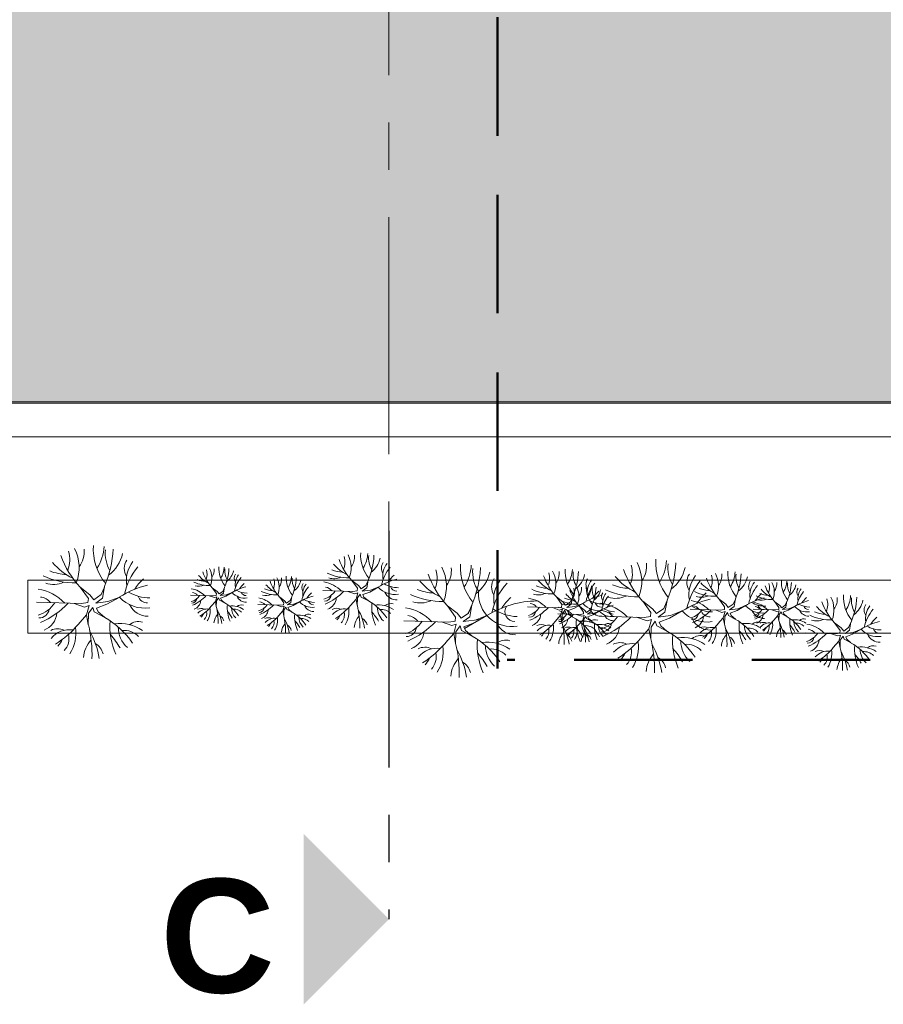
# Model space of a CAD drawing. Extents: x -25320 to 294860, y -9059 to 10983.
# Tile 53 of 58: x 29299 to 30211, y -9041 to -8001. Entities that reach past the tile are written whole.
import ezdxf

# ---------------------------------------------------------------- set-up
doc = ezdxf.new("R2010")
doc.units = 0
doc.header["$MEASUREMENT"] = 0
doc.linetypes.add('AXESx2', pattern=[4, 2.5, -0.5, 0.5, -0.5])
doc.linetypes.add('CACHE2', pattern=[0.1875, 0.125, -0.0625])
doc.layers.add('COUPE', color=7, linetype='Continuous', lineweight=0)
doc.styles.add('STYLE_GENERE_6', font='arialbd.ttf')

msp = doc.modelspace()

# ---------------------------------------------------------------- hatches: boundary and pattern name
at = {"layer": 'COUPE'}
h = msp.add_hatch(color=9, dxfattribs=at)
h.dxf.hatch_style = 1
h.paths.add_polyline_path([(30331.1, -7173.6), (28679, -7173.6), (28679, -7971.4), (29290.8, -7971.4), (29290.8, -8404.8), (30347.2, -8404.8), (30347.2, -8001.3), (30347.2, -7195.1)])
h.paths.add_polyline_path([(30470.2, -7173.6), (30420.6, -7173.6), (30352.2, -7198.3), (30352.2, -7329.1), (30470.2, -7329.1)])
h.paths.add_polyline_path([(30390.3, -7173.6), (30337.5, -7173.6), (30348.6, -7188.4)])
h.paths.add_polyline_path([(30470.2, -7334.1), (30352.2, -7334.1), (30352.2, -7462.1), (30470.2, -7462.1)])
h.paths.add_polyline_path([(30470.2, -7467.1), (30352.2, -7467.1), (30352.2, -7595.1), (30470.2, -7595.1)])
h.paths.add_polyline_path([(30470.2, -7600.1), (30352.2, -7600.1), (30352.2, -7728.1), (30470.2, -7728.1)])
h.paths.add_polyline_path([(30470.2, -7733.1), (30352.2, -7733.1), (30352.2, -7861.1), (30470.2, -7861.1)])
h.paths.add_polyline_path([(30470.2, -7866.1), (30352.2, -7866.1), (30352.2, -7994.1), (30470.2, -7994.1)])
h.paths.add_polyline_path([(30470.2, -8006.8), (30352.2, -8006.8), (30352.2, -8134.3), (30470.2, -8134.3)])
h.paths.add_polyline_path([(30470.2, -8139.8), (30352.2, -8139.8), (30352.2, -8267.3), (30470.2, -8267.3)])
h.paths.add_polyline_path([(30470.2, -8272.8), (30352.2, -8272.8), (30352.2, -8400.3), (30470.2, -8400.3)])

# ---------------------------------------------------------------- linework, layer by layer
at = {"layer": 'COUPE', "color": 0, "linetype": 'CACHE2', "lineweight": 50, "ltscale": 1000}
msp.add_line((29803.7, -8686.3), (29803.7, -5445.1), dxfattribs=at)
at = {"layer": 'COUPE', "linetype": 'AXESx2', "ltscale": 100}
msp.add_line((29689, -5809.9), (29689, -8540.9), dxfattribs=at)
at = {"layer": 'COUPE', "color": 253, "linetype": 'Continuous', "lineweight": 20}
for p, q in [((29290.8, -8404.8), (30475.2, -8404.8)), ((29290.8, -8406.3), (30347.2, -8406.3)), ((29254.9, -8441.7), (30474.3, -8441.7)), ((29307.8, -8593.2), (29307.8, -8649.1)), ((30449.3, -8593.2), (29307.8, -8593.2)), ((29307.8, -8593.2), (30475.1, -8593.2)), ((29656.7, -8598.8), (29649.9, -8593.5)), ((29655.7, -8601.6), (29649.9, -8593.5)), ((29664.6, -8598.7), (29666.9, -8593.4)), ((29665.5, -8601.3), (29667, -8593)), ((29373.3, -8608.5), (29363.1, -8600.5)), ((29371.8, -8612.6), (29363.1, -8600.5)), ((29385.2, -8608.2), (29388.7, -8600.4)), ((29386.6, -8612.2), (29388.8, -8599.7)), ((29507.7, -8605), (29502.5, -8601.1)), ((29506.9, -8607.1), (29502.5, -8601.1)), ((29506.6, -8609.2), (29506.9, -8607.1)), ((29507.7, -8605), (29509.7, -8607.6)), ((29509.7, -8607.6), (29513.6, -8604.9)), ((29514.3, -8606.9), (29510.8, -8609.4)), ((29513.6, -8604.9), (29515.3, -8601)), ((29514.3, -8606.9), (29515.4, -8600.6)), ((29523.4, -8606.2), (29516.7, -8610.1)), ((29517.2, -8608.6), (29523.4, -8606.2)), ((29619.2, -8604), (29650.8, -8605.1)), ((29645.6, -8604.9), (29652.9, -8607.5)), ((29650.8, -8605.1), (29655.3, -8604.4)), ((29652.9, -8607.5), (29656.1, -8606.5)), ((29654.3, -8613.1), (29656.1, -8606.5)), ((29655.3, -8604.4), (29655.7, -8601.6)), ((29658.7, -8607.7), (29655.8, -8611.8)), ((29656.7, -8598.8), (29659.5, -8602.3)), ((29659.8, -8610.9), (29658.7, -8607.7)), ((29659.5, -8602.3), (29664.6, -8598.7)), ((29665.5, -8601.3), (29660.9, -8604.7)), ((29660.9, -8604.7), (29669.4, -8603.6)), ((29668.8, -8605.6), (29661.5, -8608.3)), ((29677.7, -8600.4), (29668.8, -8605.6)), ((29669.4, -8603.6), (29677.7, -8600.4)), ((29317.1, -8616.3), (29364.5, -8617.8)), ((29356.7, -8617.6), (29367.6, -8621.5)), ((29364.5, -8617.8), (29371.3, -8616.8)), ((29371.3, -8616.8), (29371.8, -8612.6)), ((29373.3, -8608.5), (29377.5, -8613.7)), ((29377.5, -8613.7), (29385.2, -8608.2)), ((29386.6, -8612.2), (29379.6, -8617.3)), ((29379.6, -8617.3), (29392.4, -8615.7)), ((29404.8, -8610.9), (29391.4, -8618.6)), ((29392.4, -8615.7), (29404.8, -8610.9)), ((29479.6, -8608.9), (29503.2, -8609.7)), ((29499.3, -8609.6), (29504.8, -8611.5)), ((29501.4, -8620.7), (29505.8, -8615.7)), ((29503.2, -8609.7), (29506.6, -8609.2)), ((29504.8, -8611.5), (29507.2, -8610.8)), ((29505.8, -8615.7), (29507.2, -8610.8)), ((29505.8, -8615.7), (29506.8, -8620.9)), ((29507, -8614.8), (29506.8, -8620.9)), ((29509.2, -8611.7), (29507, -8614.8)), ((29510, -8614.1), (29509.2, -8611.7)), ((29510, -8614.1), (29515.6, -8617.1)), ((29510.8, -8609.4), (29517.2, -8608.6)), ((29516.7, -8610.1), (29511.3, -8612.1)), ((29511.3, -8612.1), (29512.1, -8614.1)), ((29515.3, -8616.9), (29512.1, -8614.1)), ((29578.8, -8614.8), (29573.7, -8610.9)), ((29578, -8616.9), (29573.7, -8610.9)), ((29577.8, -8619), (29578, -8616.9)), ((29578.8, -8614.8), (29580.9, -8617.4)), ((29580.9, -8617.4), (29584.8, -8614.7)), ((29585.4, -8616.7), (29581.9, -8619.2)), ((29584.8, -8614.7), (29586.5, -8610.8)), ((29585.4, -8616.7), (29586.5, -8610.4)), ((29594.5, -8616), (29587.8, -8619.9)), ((29588.3, -8618.4), (29594.5, -8616)), ((29648.4, -8619.7), (29654.3, -8613.1)), ((29654.3, -8613.1), (29655.6, -8620)), ((29655.8, -8611.8), (29655.6, -8620)), ((29659.8, -8610.9), (29667.3, -8614.9)), ((29661.5, -8608.3), (29662.6, -8610.9)), ((29666.9, -8614.7), (29662.6, -8610.9)), ((29872.6, -8616), (29865.8, -8610.7)), ((29871.6, -8618.7), (29865.8, -8610.7)), ((29872.6, -8616), (29875.4, -8619.4)), ((29875.4, -8619.4), (29880.5, -8615.8)), ((29880.5, -8615.8), (29882.9, -8610.6)), ((29881.4, -8618.5), (29882.9, -8610.1)), ((29893.6, -8617.6), (29884.7, -8622.7)), ((29885.3, -8620.8), (29893.6, -8617.6)), ((29967.1, -8623.2), (29956.8, -8615.2)), ((29965.5, -8627.3), (29956.8, -8615.2)), ((29979, -8622.9), (29982.4, -8615.1)), ((29980.3, -8626.9), (29982.6, -8614.4)), ((30044.4, -8618.4), (30037.5, -8613.1)), ((30043.3, -8621.2), (30037.5, -8613.1)), ((30047.1, -8621.9), (30052.3, -8618.3)), ((30052.3, -8618.3), (30054.6, -8613)), ((30053.2, -8620.9), (30054.7, -8612.6)), ((30101.4, -8619.7), (30096.3, -8615.8)), ((30100.6, -8621.8), (30096.3, -8615.8)), ((30107.3, -8619.6), (30109.1, -8615.7)), ((30108, -8621.6), (30109.1, -8615.3)), ((29367.6, -8621.5), (29372.5, -8620)), ((29369.7, -8629.8), (29372.5, -8620)), ((29372, -8628), (29371.7, -8640.2)), ((29376.4, -8621.8), (29372, -8628)), ((29378, -8626.6), (29376.4, -8621.8)), ((29378, -8626.6), (29389.2, -8632.5)), ((29391.4, -8618.6), (29380.5, -8622.6)), ((29380.5, -8622.6), (29382.2, -8626.6)), ((29388.6, -8632.2), (29382.2, -8626.6)), ((29550.7, -8618.7), (29574.4, -8619.5)), ((29570.5, -8619.4), (29575.9, -8621.3)), ((29572.6, -8630.5), (29577, -8625.5)), ((29574.4, -8619.5), (29577.8, -8619)), ((29575.9, -8621.3), (29578.4, -8620.6)), ((29577, -8625.5), (29578.4, -8620.6)), ((29577, -8625.5), (29578, -8630.7)), ((29578.2, -8624.6), (29578, -8630.7)), ((29580.3, -8621.5), (29578.2, -8624.6)), ((29581.1, -8623.9), (29580.3, -8621.5)), ((29581.1, -8623.9), (29586.8, -8626.9)), ((29581.9, -8619.2), (29588.3, -8618.4)), ((29587.8, -8619.9), (29582.4, -8621.9)), ((29582.4, -8621.9), (29583.2, -8623.9)), ((29586.5, -8626.7), (29583.2, -8623.9)), ((29761, -8628.1), (29750.7, -8620.1)), ((29759.4, -8632.2), (29750.7, -8620.1)), ((29761, -8628.1), (29765.2, -8633.3)), ((29765.2, -8633.3), (29772.9, -8627.8)), ((29772.9, -8627.8), (29776.3, -8620)), ((29774.2, -8631.8), (29776.5, -8619.3)), ((29835.2, -8621.2), (29866.7, -8622.2)), ((29861.5, -8622), (29868.8, -8624.7)), ((29866.7, -8622.2), (29871.2, -8621.5)), ((29867.2, -8628.5), (29890.9, -8629.3)), ((29868.8, -8624.7), (29872, -8623.6)), ((29870.2, -8630.2), (29872, -8623.6)), ((29871.2, -8621.5), (29871.6, -8618.7)), ((29874.6, -8624.9), (29871.7, -8629)), ((29875.7, -8628.1), (29874.6, -8624.9)), ((29875.7, -8628.1), (29883.2, -8632)), ((29881.4, -8618.5), (29876.8, -8621.9)), ((29876.8, -8621.9), (29885.3, -8620.8)), ((29884.7, -8622.7), (29877.4, -8625.4)), ((29877.4, -8625.4), (29878.5, -8628)), ((29882.8, -8631.8), (29878.5, -8628)), ((29895.3, -8624.6), (29890.2, -8620.7)), ((29894.5, -8626.7), (29890.2, -8620.7)), ((29890.9, -8629.3), (29894.3, -8628.8)), ((29894.3, -8628.8), (29894.5, -8626.7)), ((29895.3, -8624.6), (29897.4, -8627.2)), ((29897.4, -8627.2), (29901.3, -8624.5)), ((29901.9, -8626.5), (29898.4, -8629)), ((29898.4, -8629), (29904.8, -8628.2)), ((29901.3, -8624.5), (29903, -8620.6)), ((29901.9, -8626.5), (29903, -8620.2)), ((29911, -8625.8), (29904.3, -8629.7)), ((29904.8, -8628.2), (29911, -8625.8)), ((29965, -8631.5), (29965.5, -8627.3)), ((29967.1, -8623.2), (29971.3, -8628.4)), ((29971.3, -8628.4), (29979, -8622.9)), ((29980.3, -8626.9), (29973.3, -8632)), ((29998.5, -8625.6), (29985.2, -8633.3)), ((29986.1, -8630.4), (29998.5, -8625.6)), ((30006.9, -8623.6), (30038.5, -8624.7)), ((30033.3, -8624.5), (30040.5, -8627.1)), ((30038.5, -8624.7), (30043, -8624)), ((30040.5, -8627.1), (30043.8, -8626.1)), ((30041.9, -8632.7), (30043.8, -8626.1)), ((30043, -8624), (30043.3, -8621.2)), ((30046.4, -8627.3), (30043.5, -8631.4)), ((30044.4, -8618.4), (30047.1, -8621.9)), ((30047.5, -8630.5), (30046.4, -8627.3)), ((30053.2, -8620.9), (30048.5, -8624.3)), ((30048.5, -8624.3), (30057.1, -8623.2)), ((30056.4, -8625.2), (30049.2, -8627.9)), ((30049.2, -8627.9), (30050.3, -8630.5)), ((30065.3, -8620), (30056.4, -8625.2)), ((30057.1, -8623.2), (30065.3, -8620)), ((30073.3, -8623.6), (30097, -8624.4)), ((30093.1, -8624.3), (30098.5, -8626.2)), ((30097, -8624.4), (30100.4, -8623.9)), ((30098.5, -8626.2), (30101, -8625.5)), ((30099.6, -8630.4), (30101, -8625.5)), ((30100.4, -8623.9), (30100.6, -8621.8)), ((30102.9, -8626.4), (30100.7, -8629.5)), ((30101.4, -8619.7), (30103.5, -8622.3)), ((30103.7, -8628.8), (30102.9, -8626.4)), ((30103.5, -8622.3), (30107.3, -8619.6)), ((30103.7, -8628.8), (30109.3, -8631.8)), ((30108, -8621.6), (30104.5, -8624.1)), ((30104.5, -8624.1), (30110.9, -8623.3)), ((30110.4, -8624.8), (30105, -8626.8)), ((30105, -8626.8), (30105.8, -8628.8)), ((30109, -8631.6), (30105.8, -8628.8)), ((30117.1, -8620.9), (30110.4, -8624.8)), ((30110.9, -8623.3), (30117.1, -8620.9)), ((29360.9, -8639.8), (29369.7, -8629.8)), ((29369.7, -8629.8), (29371.7, -8640.2)), ((29704.8, -8635.9), (29752.1, -8637.4)), ((29744.3, -8637.2), (29755.3, -8641.1)), ((29752.1, -8637.4), (29758.9, -8636.4)), ((29758.9, -8636.4), (29759.4, -8632.2)), ((29774.2, -8631.8), (29767.3, -8636.9)), ((29767.3, -8636.9), (29785.2, -8634.6)), ((29779.1, -8638.2), (29768.2, -8642.2)), ((29792.4, -8630.5), (29768.9, -8644)), ((29780.1, -8635.3), (29792.4, -8630.5)), ((29864.3, -8636.9), (29870.2, -8630.2)), ((29870.2, -8630.2), (29871.5, -8637.1)), ((29871.7, -8629), (29871.5, -8637.1)), ((29887, -8629.2), (29892.4, -8631.1)), ((29889.1, -8640.3), (29893.5, -8635.3)), ((29892.4, -8631.1), (29894.9, -8630.4)), ((29893.5, -8635.3), (29894.9, -8630.4)), ((29893.5, -8635.3), (29894.5, -8640.5)), ((29894.6, -8634.4), (29894.5, -8640.5)), ((29896.8, -8631.3), (29894.6, -8634.4)), ((29897.6, -8633.7), (29896.8, -8631.3)), ((29897.6, -8633.7), (29903.2, -8636.7)), ((29904.3, -8629.7), (29898.9, -8631.7)), ((29898.9, -8631.7), (29899.7, -8633.7)), ((29903, -8636.5), (29899.7, -8633.7)), ((29910.9, -8631), (29958.2, -8632.5)), ((29950.4, -8632.3), (29961.4, -8636.2)), ((29958.2, -8632.5), (29965, -8631.5)), ((29961.4, -8636.2), (29966.2, -8634.7)), ((29963.4, -8644.5), (29966.2, -8634.7)), ((29970.1, -8636.5), (29965.8, -8642.7)), ((29971.7, -8641.3), (29970.1, -8636.5)), ((29973.3, -8632), (29986.1, -8630.4)), ((29985.2, -8633.3), (29974.3, -8637.3)), ((29974.3, -8637.3), (29975.9, -8641.3)), ((30036.1, -8639.3), (30041.9, -8632.7)), ((30041.9, -8632.7), (30043.3, -8639.6)), ((30043.5, -8631.4), (30043.3, -8639.6)), ((30047.5, -8630.5), (30054.9, -8634.5)), ((30054.6, -8634.3), (30050.3, -8630.5)), ((30095.2, -8635.4), (30099.6, -8630.4)), ((30099.6, -8630.4), (30100.6, -8635.6)), ((30100.7, -8629.5), (30100.6, -8635.6)), ((30166.3, -8643.3), (30159.4, -8638.1)), ((30165.3, -8646.1), (30159.4, -8638.1)), ((30174.2, -8643.2), (30176.5, -8637.9)), ((30175.1, -8645.8), (30176.6, -8637.5)), ((29307.8, -8649.1), (30449.3, -8649.1)), ((29307.8, -8649.1), (30447.8, -8649.1)), ((29748.6, -8659.4), (29757.3, -8649.4)), ((29755.3, -8641.1), (29760.1, -8639.6)), ((29757.3, -8649.4), (29760.1, -8639.6)), ((29757.3, -8649.4), (29759.4, -8659.8)), ((29759.7, -8647.6), (29759.4, -8659.8)), ((29764, -8641.4), (29759.7, -8647.6)), ((29765.6, -8646.2), (29764, -8641.4)), ((29765.6, -8646.2), (29776.9, -8652.1)), ((29768.2, -8642.2), (29769.8, -8646.2)), ((29776.3, -8651.8), (29769.8, -8646.2)), ((29954.7, -8654.5), (29963.4, -8644.5)), ((29963.4, -8644.5), (29965.5, -8654.9)), ((29965.8, -8642.7), (29965.5, -8654.9)), ((29971.7, -8641.3), (29983, -8647.2)), ((29982.4, -8646.9), (29975.9, -8641.3)), ((30128.8, -8648.6), (30160.4, -8649.6)), ((30155.2, -8649.4), (30162.5, -8652)), ((30160.4, -8649.6), (30164.9, -8648.9)), ((30164.9, -8648.9), (30165.3, -8646.1)), ((30166.3, -8643.3), (30169.1, -8646.8)), ((30169.1, -8646.8), (30174.2, -8643.2)), ((30175.1, -8645.8), (30170.5, -8649.3)), ((30170.5, -8649.3), (30179, -8648.2)), ((30187.3, -8645), (30178.4, -8650.1)), ((30179, -8648.2), (30187.3, -8645)), ((30158, -8664.3), (30163.9, -8657.6)), ((30162.5, -8652), (30165.7, -8651)), ((30163.9, -8657.6), (30165.7, -8651)), ((30163.9, -8657.6), (30165.2, -8664.5)), ((30165.4, -8656.4), (30165.2, -8664.5)), ((30168.3, -8652.2), (30165.4, -8656.4)), ((30169.4, -8655.5), (30168.3, -8652.2)), ((30169.4, -8655.5), (30176.9, -8659.4)), ((30178.4, -8650.1), (30171.1, -8652.8)), ((30171.1, -8652.8), (30172.2, -8655.4)), ((30176.5, -8659.2), (30172.2, -8655.4))]:
    msp.add_line(p, q, dxfattribs=at)
at = {"layer": 'COUPE', "linetype": 'AXESx2', "lineweight": 30, "ltscale": 100}
msp.add_line((29689, -8540.9), (29689, -8951.1), dxfattribs=at)
at = {"layer": 'COUPE', "linetype": 'CACHE2', "lineweight": 50, "ltscale": 1000}
msp.add_line((32072, -8677.1), (29813.7, -8677.1), dxfattribs=at)
at = {"layer": 'COUPE', "color": 253, "linetype": 'Continuous', "lineweight": 20}
for centre, radius, start, end in [((29322.3, -8571.4), 29.9, 337.868, 17.4539), ((29317.7, -8580), 44.3, 338.9231, 27.1434), ((29341.2, -8563.3), 26.1, 323.1198, 6.3155), ((29434.8, -8559.8), 57.9, 176.6114, 219.4557), ((29342.3, -8555.5), 46, 326.7916, 357.4658), ((29282.8, -8554.2), 115.3, 336.7777, 357.021), ((29425.1, -8565.1), 35.5, 173.3952, 210.402), ((29370.4, -8557.1), 38.2, 306.5637, 348.1078), ((29619.6, -8579.9), 29.5, 338.9231, 27.1434), ((29697.7, -8566.4), 38.6, 176.6114, 219.4557), ((29636, -8563.5), 30.7, 326.7916, 357.4658), ((29383.5, -8532.6), 64.9, 220.2933, 244.1841), ((29434, -8534.7), 96.8, 199.569, 222.8565), ((29425.5, -8580.7), 15.8, 146.0707, 212.3963), ((29444.7, -8593.8), 32.9, 141.8825, 189.8004), ((29663.5, -8548.3), 43.2, 220.2933, 244.1841), ((29697.1, -8549.7), 64.5, 199.569, 222.8565), ((29622.7, -8574.1), 19.9, 337.868, 17.4539), ((29635.3, -8568.7), 17.4, 323.1198, 6.3155), ((29596.4, -8562.7), 76.9, 336.7777, 357.021), ((29691.2, -8569.9), 23.7, 173.3952, 210.402), ((29654.7, -8564.6), 25.5, 306.5637, 348.1078), ((29691.5, -8580.3), 10.5, 146.0707, 212.3963), ((29704.3, -8589), 21.9, 141.8825, 189.8004), ((29822.4, -8579.5), 57.9, 176.6114, 219.4557), ((29911.5, -8594.7), 44.3, 338.9231, 27.1434), ((29934.9, -8578), 26.1, 323.1198, 6.3155), ((30028.5, -8574.5), 57.9, 176.6114, 219.4557), ((29936, -8570.2), 46, 326.7916, 357.4658), ((29876.6, -8568.9), 115.3, 336.7777, 357.021), ((30018.9, -8579.8), 35.5, 173.3952, 210.402), ((29350.6, -8534.7), 52.4, 248.2667, 267.9274), ((29474.7, -8621.8), 66.3, 139.9749, 167.9252), ((29538, -8568.2), 48.4, 199.569, 222.8565), ((29482.1, -8586.5), 14.9, 337.868, 17.4539), ((29479.9, -8590.8), 22.1, 338.9231, 27.1434), ((29491.6, -8582.4), 13, 323.1198, 6.3155), ((29538.4, -8580.7), 28.9, 176.6114, 219.4557), ((29492.1, -8578.5), 23, 326.7916, 357.4658), ((29462.4, -8577.9), 57.7, 336.7777, 357.021), ((29533.5, -8583.3), 17.8, 173.3952, 210.402), ((29506.2, -8579.3), 19.1, 306.5637, 348.1078), ((29533.7, -8591.1), 7.9, 146.0707, 212.3963), ((29645.5, -8540.3), 50.2, 244.3449, 271.8835), ((29641.5, -8549.7), 34.9, 248.2667, 267.9274), ((29724.3, -8607.7), 44.2, 139.9749, 167.9252), ((29821.6, -8554.3), 96.8, 199.569, 222.8565), ((29709.9, -8591), 29.9, 337.868, 17.4539), ((29705.4, -8599.6), 44.3, 338.9231, 27.1434), ((29728.8, -8582.9), 26.1, 323.1198, 6.3155), ((29729.9, -8575.1), 46, 326.7916, 357.4658), ((29670.5, -8573.8), 115.3, 331.7752, 357.021), ((29812.8, -8584.7), 35.5, 173.3952, 215.0009), ((29758, -8576.7), 38.2, 306.5637, 348.1078), ((29838.6, -8591.3), 19.9, 337.868, 17.4539), ((29835.5, -8597), 29.5, 338.9231, 27.1434), ((29851.2, -8585.9), 17.4, 323.1198, 6.3155), ((29913.6, -8583.6), 38.6, 176.6114, 219.4557), ((29851.9, -8580.6), 30.7, 326.7916, 357.4658), ((29812.3, -8579.8), 76.9, 336.7777, 357.021), ((29907.1, -8587), 23.7, 173.3952, 210.402), ((29870.6, -8581.7), 25.5, 306.5637, 348.1078), ((30027.7, -8549.4), 96.8, 199.569, 222.8565), ((29916, -8586.1), 29.9, 337.868, 17.4539), ((29964.1, -8571.8), 38.2, 306.5637, 348.1078), ((30019.2, -8595.4), 15.8, 146.0707, 212.3963), ((30007.3, -8599.5), 29.5, 338.9231, 27.1434), ((30022.9, -8588.3), 17.4, 323.1198, 6.3155), ((30085.3, -8586), 38.6, 176.6114, 219.4557), ((30023.7, -8583.1), 30.7, 326.7916, 357.4658), ((29984, -8582.3), 76.9, 336.7777, 357.021), ((30078.9, -8589.5), 23.7, 173.3952, 210.402), ((29356.6, -8520.6), 75.3, 244.3449, 271.8835), ((29334.6, -8571.7), 25.9, 252.334, 295.0906), ((29471.2, -8637.4), 61.5, 132.048, 145.8622), ((29499.3, -8561.1), 37.7, 244.3449, 271.8835), ((29496.3, -8568.2), 26.2, 248.2667, 267.9274), ((29512.8, -8567.1), 32.4, 220.2933, 244.1841), ((29558.3, -8611.7), 33.2, 139.9749, 167.9252), ((29543.3, -8597.7), 16.5, 141.8825, 189.8004), ((29556.6, -8619.5), 30.7, 132.048, 145.8622), ((29609.1, -8578), 48.4, 199.569, 222.8565), ((29553.3, -8596.3), 14.9, 337.868, 17.4539), ((29551, -8600.6), 22.1, 338.9231, 27.1434), ((29562.7, -8592.2), 13, 323.1198, 6.3155), ((29609.5, -8590.5), 28.9, 176.6114, 219.4557), ((29563.3, -8588.3), 23, 326.7916, 357.4658), ((29533.5, -8587.7), 57.7, 336.7777, 357.021), ((29604.7, -8593.1), 17.8, 173.3952, 210.402), ((29577.3, -8589.1), 19.1, 306.5637, 348.1078), ((29604.9, -8600.9), 7.9, 146.0707, 212.3963), ((29614.5, -8607.5), 16.5, 141.8825, 189.8004), ((29615.2, -8627.5), 32.9, 43.7846, 81.0925), ((29630.9, -8574.3), 17.3, 252.334, 295.0906), ((29713.6, -8657.5), 67.4, 104.0359, 122.1743), ((29699.6, -8569.5), 31.6, 240.1968, 268.7653), ((29722, -8618.1), 41, 132.048, 145.8622), ((29771.2, -8552.2), 64.9, 220.2933, 244.1841), ((29813.1, -8600.3), 15.8, 146.0707, 212.3963), ((29862.3, -8641.4), 66.3, 137.1708, 167.9252), ((29832.4, -8613.4), 32.9, 141.8825, 189.8004), ((29879.4, -8565.4), 43.2, 220.2933, 244.1841), ((29913, -8566.8), 64.5, 199.569, 222.8565), ((29907.4, -8597.4), 10.5, 146.0707, 212.3963), ((29940.2, -8624.8), 44.2, 139.9749, 167.9252), ((29920.2, -8606.2), 21.9, 141.8825, 189.8004), ((29977.3, -8547.3), 64.9, 220.2933, 244.1841), ((30068.4, -8636.5), 66.3, 139.9749, 167.9252), ((30038.5, -8608.5), 32.9, 141.8825, 189.8004), ((30051.2, -8567.9), 43.2, 220.2933, 244.1841), ((30084.8, -8569.3), 64.5, 199.569, 222.8565), ((30010.3, -8593.7), 19.9, 337.868, 17.4539), ((30042.4, -8584.2), 25.5, 306.5637, 348.1078), ((30079.1, -8599.9), 10.5, 146.0707, 212.3963), ((30091.9, -8608.6), 21.9, 141.8825, 189.8004), ((30075.9, -8601.2), 14.9, 337.868, 17.4539), ((30073.6, -8605.5), 22.1, 338.9231, 27.1434), ((30085.3, -8597.1), 13, 323.1198, 6.3155), ((30132.1, -8595.4), 28.9, 176.6114, 219.4557), ((30085.9, -8593.2), 23, 326.7916, 357.4658), ((30056.1, -8592.6), 57.7, 336.7777, 357.021), ((30127.3, -8598), 17.8, 173.3952, 210.402), ((29311.1, -8651.4), 49.4, 43.7846, 81.0925), ((29458.6, -8696.4), 101.1, 104.0359, 122.1743), ((29437.7, -8564.5), 47.4, 240.1968, 268.7653), ((29476.5, -8626.5), 24.7, 43.7846, 81.0925), ((29480.8, -8613.8), 7.65, 37.6862, 83.3208), ((29488.3, -8586.6), 13, 252.334, 295.0906), ((29550.3, -8649), 50.5, 104.0359, 122.1743), ((29536.5, -8594.4), 17.6, 221.9906, 279.0624), ((29539.8, -8583.1), 23.7, 240.1968, 268.7653), ((29538.1, -8604.1), 5.26, 198.599, 270.6709), ((29570.4, -8570.9), 37.7, 244.3449, 271.8835), ((29567.4, -8578), 26.2, 248.2667, 267.9274), ((29583.9, -8576.9), 32.4, 220.2933, 244.1841), ((29629.5, -8621.5), 33.2, 139.9749, 167.9252), ((29627.7, -8629.3), 30.7, 132.048, 145.8622), ((29614.5, -8592.9), 21.1, 286.1144, 326.705), ((29598.8, -8564.2), 58.8, 293.0614, 316.3751), ((29620.8, -8610.6), 10.2, 37.6862, 83.3208), ((29695.2, -8584.7), 23.5, 221.9906, 279.0624), ((29697.3, -8600.1), 13.8, 204.1006, 272.1743), ((29697.3, -8597.6), 7.01, 198.599, 270.6709), ((29738.2, -8554.3), 52.4, 248.2667, 267.9274), ((29818.7, -8606.9), 35.3, 177.3831, 279.0624), ((29861.4, -8557.4), 50.2, 244.3449, 271.8835), ((29846.8, -8591.4), 17.3, 252.334, 295.0906), ((29857.4, -8566.8), 34.9, 248.2667, 267.9274), ((29900.4, -8586.7), 32.4, 220.2933, 244.1841), ((29925.6, -8587.8), 48.4, 199.569, 222.8565), ((29869.8, -8606.1), 14.9, 337.868, 17.4539), ((29867.5, -8610.4), 22.1, 338.9231, 27.1434), ((29879.2, -8602), 13, 323.1198, 6.3155), ((29926, -8600.3), 28.9, 176.6114, 219.4557), ((29879.8, -8598.1), 23, 326.7916, 357.4658), ((29850, -8597.5), 57.7, 336.7777, 357.021), ((29921.2, -8602.9), 17.8, 173.3952, 210.402), ((29937.9, -8635.3), 41, 132.048, 145.8622), ((29893.8, -8598.9), 19.1, 306.5637, 348.1078), ((29921.4, -8610.7), 7.9, 146.0707, 212.3963), ((29931, -8617.3), 16.5, 141.8825, 189.8004), ((29950.3, -8535.3), 75.3, 244.3449, 271.8835), ((29944.3, -8549.4), 52.4, 248.2667, 267.9274), ((30033.2, -8559.9), 50.2, 244.3449, 271.8835), ((30065, -8652.1), 61.5, 132.048, 145.8622), ((30029.2, -8569.3), 34.9, 248.2667, 267.9274), ((30111.9, -8627.3), 44.2, 139.9749, 167.9252), ((30109.6, -8637.7), 41, 132.048, 145.8622), ((30090, -8582.9), 26.2, 248.2667, 267.9274), ((30106.5, -8581.8), 32.4, 220.2933, 244.1841), ((30131.7, -8582.9), 48.4, 199.569, 222.8565), ((30099.9, -8594), 19.1, 306.5637, 348.1078), ((30127.5, -8605.8), 7.9, 146.0707, 212.3963), ((30152.1, -8626.4), 33.2, 139.9749, 167.9252), ((30137.1, -8612.4), 16.5, 141.8825, 189.8004), ((29310, -8599.6), 31.6, 286.1144, 326.705), ((29286.5, -8556.5), 88.3, 293.0614, 316.3751), ((29319.5, -8626.1), 15.3, 37.6862, 83.3208), ((29431, -8587.3), 35.3, 221.9906, 279.0624), ((29434.2, -8606.6), 10.5, 198.599, 270.6709), ((29476, -8600.6), 15.8, 286.1144, 326.705), ((29480.9, -8612), 5.3, 268.6971, 352.4293), ((29464.3, -8579), 44.1, 293.0614, 316.3751), ((29479.7, -8613.8), 10.6, 290.8445, 354.8699), ((29494.7, -8654.1), 42.5, 33.5211, 60.5113), ((29538.1, -8606), 10.3, 204.1006, 272.1743), ((29547.7, -8636.3), 24.7, 43.7846, 81.0925), ((29551.9, -8623.6), 7.65, 37.6862, 83.3208), ((29559.4, -8596.4), 13, 252.334, 295.0906), ((29621.4, -8658.8), 50.5, 104.0359, 122.1743), ((29607.6, -8604.2), 17.6, 221.9906, 279.0624), ((29611, -8592.9), 23.7, 240.1968, 268.7653), ((29609.2, -8613.9), 5.26, 198.599, 270.6709), ((29621, -8608.1), 7.07, 268.6971, 352.4293), ((29619.4, -8610.5), 14.1, 290.8445, 354.8699), ((29639.4, -8664.2), 56.7, 33.5211, 60.5113), ((29719.8, -8621.2), 49, 175.2634, 203.4513), ((29690.8, -8627.6), 9.85, 73.3924, 129.1288), ((29744.2, -8540.2), 75.3, 244.3449, 271.8835), ((29722.2, -8591.3), 25.9, 252.334, 295.0906), ((29846.3, -8716.1), 101.1, 90.4653, 122.1743), ((29858.9, -8657), 61.5, 132.048, 145.8622), ((29831.1, -8644.6), 32.9, 43.7846, 81.0925), ((29836.8, -8627.7), 10.2, 37.6862, 83.3208), ((29886.9, -8580.7), 37.7, 244.3449, 271.8835), ((29875.9, -8606.2), 13, 252.334, 295.0906), ((29883.9, -8587.8), 26.2, 248.2667, 267.9274), ((29929.5, -8674.6), 67.4, 104.0359, 122.1743), ((29911.1, -8601.9), 23.5, 221.9906, 279.0624), ((29915.5, -8586.7), 31.6, 240.1968, 268.7653), ((29913.2, -8614.7), 7.01, 198.599, 270.6709), ((29904.8, -8666.1), 49.4, 43.7846, 81.0925), ((29946, -8631.3), 33.2, 139.9749, 167.9252), ((29944.2, -8639.1), 30.7, 132.048, 145.8622), ((29928.3, -8586.4), 25.9, 252.334, 295.0906), ((30052.4, -8711.2), 101.1, 104.0359, 122.1743), ((30002.8, -8647.1), 32.9, 43.7846, 81.0925), ((30018.5, -8593.9), 17.3, 252.334, 295.0906), ((30101.2, -8677.1), 67.4, 104.0359, 122.1743), ((30087.3, -8589.1), 31.6, 240.1968, 268.7653), ((30070.3, -8641.2), 24.7, 43.7846, 81.0925), ((30093, -8575.8), 37.7, 244.3449, 271.8835), ((30082, -8601.3), 13, 252.334, 295.0906), ((30144, -8663.7), 50.5, 104.0359, 122.1743), ((30133.6, -8597.8), 23.7, 240.1968, 268.7653), ((30150.3, -8634.2), 30.7, 132.048, 145.8622), ((30206.7, -8594.2), 64.5, 199.569, 222.8565), ((30132.2, -8618.7), 19.9, 337.868, 17.4539), ((30129.2, -8624.4), 29.5, 338.9231, 27.1434), ((30144.8, -8613.2), 17.4, 323.1198, 6.3155), ((30207.3, -8610.9), 38.6, 176.6114, 219.4557), ((30145.6, -8608), 30.7, 326.7916, 357.4658), ((30106, -8607.2), 76.9, 336.7777, 357.021), ((30200.8, -8614.4), 23.7, 173.3952, 210.402), ((30164.3, -8609.1), 25.5, 306.5637, 348.1078), ((29319.8, -8622.4), 10.6, 268.6971, 352.4293), ((29317.4, -8626), 21.2, 290.8445, 354.8699), ((29434.2, -8610.4), 20.7, 204.1006, 272.1743), ((29490.6, -8630.5), 7.54, 62.3217, 118.1159), ((29497, -8636.3), 12.8, 81.7285, 139.9992), ((29464, -8589.8), 48.5, 301.603, 320.4762), ((29475.8, -8619.2), 19.8, 318.8432, 331.8454), ((29487.2, -8628.1), 9.47, 316.6523, 12.8043), ((29480.2, -8625.4), 20.1, 327.6382, 8.8421), ((29437.8, -8637.2), 70.9, 358.6734, 13.2839), ((29467.2, -8646.1), 46, 9.2654, 28.7876), ((29555, -8621.8), 36.7, 175.2634, 203.4513), ((29481, -8658.2), 49.4, 30.4625, 40.5768), ((29523.3, -8641.7), 21.5, 55.9619, 97.2625), ((29537.2, -8622.1), 14.5, 179.7912, 227.9098), ((29525.8, -8634.2), 10.4, 43.6228, 96.1116), ((29533.2, -8626.6), 7.39, 73.3924, 129.1288), ((29547.1, -8610.4), 15.8, 286.1144, 326.705), ((29552, -8621.8), 5.3, 268.6971, 352.4293), ((29535.4, -8588.8), 44.1, 293.0614, 316.3751), ((29550.8, -8623.6), 10.6, 290.8445, 354.8699), ((29565.8, -8663.9), 42.5, 33.5211, 60.5113), ((29626.1, -8631.6), 36.7, 175.2634, 203.4513), ((29609.2, -8615.8), 10.3, 204.1006, 272.1743), ((29633.9, -8632.8), 10, 62.3217, 118.1159), ((29642.5, -8640.5), 17.1, 81.7285, 139.9992), ((29598.5, -8578.6), 64.7, 301.603, 320.4762), ((29629.4, -8629.5), 12.6, 316.6523, 12.8043), ((29620.1, -8626), 26.7, 327.6382, 8.8421), ((29563.6, -8641.7), 94.6, 358.6734, 13.2839), ((29602.8, -8653.6), 61.3, 9.2654, 28.7876), ((29621.2, -8669.7), 65.8, 30.4625, 40.5768), ((29677.6, -8647.8), 28.7, 55.9619, 97.2625), ((29696.1, -8621.6), 19.4, 179.7912, 227.9098), ((29680.8, -8637.8), 13.8, 43.6228, 96.1116), ((29698.7, -8671.1), 49.4, 43.7846, 81.0925), ((29825.4, -8584.1), 47.4, 235.5809, 268.7653), ((29821.9, -8626.2), 10.5, 147.6163, 270.6709), ((29830.4, -8610), 21.1, 286.1144, 326.705), ((29836.9, -8625.2), 7.07, 268.6971, 352.4293), ((29814.7, -8581.3), 58.8, 293.0614, 316.3751), ((29864.2, -8646.1), 24.7, 43.7846, 81.0925), ((29868.4, -8633.4), 7.65, 37.6862, 83.3208), ((29913.2, -8617.3), 13.8, 204.1006, 272.1743), ((29937.9, -8668.6), 50.5, 104.0359, 122.1743), ((29924.1, -8614), 17.6, 221.9906, 279.0624), ((29913.3, -8640.8), 15.3, 37.6862, 83.3208), ((29927.5, -8602.7), 23.7, 240.1968, 268.7653), ((29925.7, -8623.7), 5.26, 198.599, 270.6709), ((30024.7, -8602), 35.3, 221.9906, 279.0624), ((30031.4, -8579.2), 47.4, 240.1968, 268.7653), ((30002.1, -8612.5), 21.1, 286.1144, 326.705), ((30008.6, -8627.7), 7.07, 268.6971, 352.4293), ((29986.5, -8583.8), 58.8, 293.0614, 316.3751), ((30008.5, -8630.2), 10.2, 37.6862, 83.3208), ((30028, -8621.3), 10.5, 198.599, 270.6709), ((30082.8, -8604.3), 23.5, 221.9906, 279.0624), ((30084.9, -8619.7), 13.8, 204.1006, 272.1743), ((30069.7, -8615.3), 15.8, 286.1144, 326.705), ((30074.6, -8626.7), 5.3, 268.6971, 352.4293), ((30058, -8593.7), 44.1, 293.0614, 316.3751), ((30074.5, -8628.5), 7.65, 37.6862, 83.3208), ((30084.9, -8617.2), 7.01, 198.599, 270.6709), ((30130.2, -8609.1), 17.6, 221.9906, 279.0624), ((30131.8, -8620.7), 10.3, 204.1006, 272.1743), ((30131.8, -8618.8), 5.26, 198.599, 270.6709), ((30151.1, -8594.2), 34.9, 248.2667, 267.9274), ((30173.1, -8592.8), 43.2, 220.2933, 244.1841), ((30201.1, -8624.8), 10.5, 146.0707, 212.3963), ((30233.9, -8652.2), 44.2, 139.9749, 167.9252), ((30213.9, -8633.6), 21.9, 141.8825, 189.8004), ((29347.3, -8706.6), 85.1, 33.5211, 60.5113), ((29468, -8642), 73.5, 175.2634, 203.4513), ((29404.7, -8681.9), 43, 55.9619, 97.2625), ((29424.5, -8651.6), 14.8, 73.3924, 129.1288), ((29520.3, -8639.7), 16.1, 138.4395, 174.7346), ((29506.7, -8637.9), 8.12, 12.2646, 61.6468), ((29561.7, -8640.3), 7.54, 62.3217, 118.1159), ((29568.1, -8646.1), 12.8, 81.7285, 139.9992), ((29535.2, -8599.6), 48.5, 301.603, 320.4762), ((29546.9, -8629), 19.8, 318.8432, 331.8454), ((29558.3, -8637.9), 9.47, 316.6523, 12.8043), ((29551.3, -8635.2), 20.1, 327.6382, 8.8421), ((29591.5, -8649.5), 16.1, 138.4395, 174.7346), ((29509, -8647), 70.9, 358.6734, 13.2839), ((29538.3, -8655.9), 46, 9.2654, 28.7876), ((29552.2, -8668), 49.4, 30.4625, 40.5768), ((29594.5, -8651.5), 21.5, 55.9619, 97.2625), ((29608.3, -8631.9), 14.5, 179.7912, 227.9098), ((29596.9, -8644), 10.4, 43.6228, 96.1116), ((29604.4, -8636.4), 7.39, 73.3924, 129.1288), ((29614.2, -8617.7), 26.5, 318.8432, 331.8454), ((29673.6, -8645), 21.4, 138.4395, 174.7346), ((29655.4, -8642.7), 10.8, 12.2646, 61.6468), ((29697.6, -8619.2), 31.6, 286.1144, 326.705), ((29674.2, -8576.1), 88.3, 293.0614, 316.3751), ((29707.2, -8645.7), 15.3, 37.6862, 83.3208), ((29821.8, -8630), 20.7, 204.1006, 272.1743), ((29835.3, -8627.6), 14.1, 290.8445, 354.8699), ((29814.4, -8595.7), 64.7, 301.603, 320.4762), ((29836, -8643.2), 26.7, 327.6382, 8.8421), ((29863.6, -8620.2), 15.8, 286.1144, 326.705), ((29868.5, -8631.6), 5.3, 268.6971, 352.4293), ((29851.9, -8598.6), 44.1, 293.0614, 316.3751), ((29867.3, -8633.4), 10.6, 290.8445, 354.8699), ((29779.5, -8658.9), 94.6, 358.6734, 13.2839), ((29855.3, -8681.4), 56.7, 33.5211, 60.5113), ((29935.7, -8638.3), 49, 175.2634, 203.4513), ((29893.5, -8664.9), 28.7, 55.9619, 97.2625), ((29912, -8638.7), 19.4, 179.7912, 227.9098), ((29906.7, -8644.7), 9.85, 73.3924, 129.1288), ((29882.3, -8673.7), 42.5, 33.5211, 60.5113), ((29942.6, -8641.4), 36.7, 175.2634, 203.4513), ((29903.7, -8614.3), 31.6, 286.1144, 326.705), ((29913.5, -8637.1), 10.6, 268.6971, 352.4293), ((29880.3, -8571.2), 88.3, 293.0614, 316.3751), ((29920.9, -8646.2), 7.39, 73.3924, 129.1288), ((29925.7, -8625.6), 10.3, 204.1006, 272.1743), ((30027.9, -8625.1), 20.7, 204.1006, 272.1743), ((30007, -8630.1), 14.1, 290.8445, 354.8699), ((30027, -8683.8), 56.7, 33.5211, 60.5113), ((30107.5, -8640.8), 49, 175.2634, 203.4513), ((30065.3, -8667.4), 28.7, 55.9619, 97.2625), ((30078.5, -8647.2), 9.85, 73.3924, 129.1288), ((30073.4, -8628.5), 10.6, 290.8445, 354.8699), ((30084.3, -8645.2), 7.54, 62.3217, 118.1159), ((30090.7, -8651), 12.8, 81.7285, 139.9992), ((30057.8, -8604.5), 48.5, 301.603, 320.4762), ((30073.9, -8640.1), 20.1, 327.6382, 8.8421), ((30031.6, -8651.9), 70.9, 358.6734, 13.2839), ((30060.9, -8660.8), 46, 9.2654, 28.7876), ((30088.4, -8668.8), 42.5, 33.5211, 60.5113), ((30148.7, -8636.5), 36.7, 175.2634, 203.4513), ((30117.1, -8656.4), 21.5, 55.9619, 97.2625), ((30130.9, -8636.8), 14.5, 179.7912, 227.9098), ((30119.5, -8648.9), 10.4, 43.6228, 96.1116), ((30127, -8641.3), 7.39, 73.3924, 129.1288), ((30155.1, -8584.8), 50.2, 244.3449, 271.8835), ((30140.4, -8618.8), 17.3, 252.334, 295.0906), ((30223.2, -8702), 67.4, 104.0359, 122.1743), ((30231.5, -8662.6), 41, 132.048, 145.8622), ((29339.2, -8659.4), 15.1, 62.3217, 118.1159), ((29352, -8671.1), 25.7, 81.7285, 139.9992), ((29286.1, -8578.1), 97, 301.603, 320.4762), ((29318.4, -8649.3), 40.1, 327.6382, 8.8421), ((29233.7, -8672.8), 141.9, 358.6734, 13.2839), ((29292.4, -8690.6), 92, 9.2654, 28.7876), ((29432.4, -8642.6), 29.1, 179.7912, 227.9098), ((29409.5, -8666.9), 20.8, 43.6228, 96.1116), ((29577.9, -8647.8), 8.12, 12.2646, 61.6468), ((29707.4, -8642), 10.6, 268.6971, 352.4293), ((29705, -8645.6), 21.2, 290.8445, 354.8699), ((29849.8, -8649.9), 10, 62.3217, 118.1159), ((29858.4, -8657.7), 17.1, 81.7285, 139.9992), ((29830.1, -8634.8), 26.5, 318.8432, 331.8454), ((29845.3, -8646.7), 12.6, 316.6523, 12.8043), ((29889.5, -8662.1), 21.4, 138.4395, 174.7346), ((29818.7, -8670.7), 61.3, 9.2654, 28.7876), ((29878.2, -8650.1), 7.54, 62.3217, 118.1159), ((29884.6, -8655.9), 12.8, 81.7285, 139.9992), ((29851.7, -8609.4), 48.5, 301.603, 320.4762), ((29863.4, -8638.8), 19.8, 318.8432, 331.8454), ((29874.8, -8647.7), 9.47, 316.6523, 12.8043), ((29867.8, -8645), 20.1, 327.6382, 8.8421), ((29837.1, -8686.8), 65.8, 30.4625, 40.5768), ((29907.9, -8659.3), 16.1, 138.4395, 174.7346), ((29825.5, -8656.8), 70.9, 358.6734, 13.2839), ((29854.8, -8665.7), 46, 9.2654, 28.7876), ((29896.8, -8654.9), 13.8, 43.6228, 96.1116), ((29868.7, -8677.8), 49.4, 30.4625, 40.5768), ((29911, -8661.3), 21.5, 55.9619, 97.2625), ((29924.8, -8641.7), 14.5, 179.7912, 227.9098), ((29913.4, -8653.8), 10.4, 43.6228, 96.1116), ((29911.1, -8640.7), 21.2, 290.8445, 354.8699), ((29941.1, -8721.3), 85.1, 33.5211, 60.5113), ((30021.6, -8652.4), 10, 62.3217, 118.1159), ((30030.1, -8660.1), 17.1, 81.7285, 139.9992), ((29986.2, -8598.2), 64.7, 301.603, 320.4762), ((30017, -8649.1), 12.6, 316.6523, 12.8043), ((30007.7, -8645.7), 26.7, 327.6382, 8.8421), ((29951.2, -8661.3), 94.6, 358.6734, 13.2839), ((29990.4, -8673.2), 61.3, 9.2654, 28.7876), ((30008.8, -8689.3), 65.8, 30.4625, 40.5768), ((30083.7, -8641.2), 19.4, 179.7912, 227.9098), ((30068.5, -8657.4), 13.8, 43.6228, 96.1116), ((30069.5, -8633.9), 19.8, 318.8432, 331.8454), ((30080.9, -8642.8), 9.47, 316.6523, 12.8043), ((30114, -8654.4), 16.1, 138.4395, 174.7346), ((30100.4, -8652.7), 8.12, 12.2646, 61.6468), ((30074.8, -8672.9), 49.4, 30.4625, 40.5768), ((30124.8, -8672), 32.9, 43.7846, 81.0925), ((30124, -8637.4), 21.1, 286.1144, 326.705), ((30108.4, -8608.7), 58.8, 293.0614, 316.3751), ((30130.4, -8655.1), 10.2, 37.6862, 83.3208), ((30204.7, -8629.2), 23.5, 221.9906, 279.0624), ((30209.2, -8614.1), 31.6, 240.1968, 268.7653), ((30206.9, -8642.1), 7.01, 198.599, 270.6709), ((29309.6, -8636.8), 39.7, 318.8432, 331.8454), ((29332.4, -8654.5), 18.9, 316.6523, 12.8043), ((29398.6, -8677.7), 32.2, 138.4395, 174.7346), ((29320.1, -8714.7), 98.7, 30.4625, 40.5768), ((29673.7, -8597.7), 97, 301.603, 320.4762), ((29621.3, -8692.4), 141.9, 358.6734, 13.2839), ((29735, -8726.2), 85.1, 33.5211, 60.5113), ((29855.7, -8661.6), 73.5, 175.2634, 203.4513), ((29792.4, -8701.5), 43, 55.9619, 97.2625), ((29812.2, -8671.2), 14.8, 73.3924, 129.1288), ((29871.3, -8659.9), 10.8, 12.2646, 61.6468), ((29894.4, -8657.6), 8.12, 12.2646, 61.6468), ((29932.9, -8674.1), 15.1, 62.3217, 118.1159), ((29879.8, -8592.8), 97, 301.603, 320.4762), ((29912.2, -8664), 40.1, 327.6382, 8.8421), ((29827.4, -8687.5), 141.9, 358.6734, 13.2839), ((30061.8, -8656.7), 73.5, 175.2634, 203.4513), ((29998.5, -8696.6), 43, 55.9619, 97.2625), ((30026.1, -8657.3), 29.1, 179.7912, 227.9098), ((30018.3, -8666.3), 14.8, 73.3924, 129.1288), ((30001.9, -8637.3), 26.5, 318.8432, 331.8454), ((30061.2, -8664.6), 21.4, 138.4395, 174.7346), ((30043.1, -8662.3), 10.8, 12.2646, 61.6468), ((30130.6, -8652.6), 7.07, 268.6971, 352.4293), ((30129, -8655), 14.1, 290.8445, 354.8699), ((30149, -8708.8), 56.7, 33.5211, 60.5113), ((30206.9, -8644.7), 13.8, 204.1006, 272.1743), ((29371.4, -8674.3), 16.2, 12.2646, 61.6468), ((29726.8, -8679), 15.1, 62.3217, 118.1159), ((29739.7, -8690.7), 25.7, 81.7285, 139.9992), ((29720, -8674.1), 18.9, 316.6523, 12.8043), ((29706.1, -8668.9), 40.1, 327.6382, 8.8421), ((29680.1, -8710.2), 92, 9.2654, 28.7876), ((29707.7, -8734.3), 98.7, 30.4625, 40.5768), ((29820, -8662.2), 29.1, 179.7912, 227.9098), ((29797.2, -8686.5), 20.8, 43.6228, 96.1116), ((29945.8, -8685.8), 25.7, 81.7285, 139.9992), ((29903.3, -8651.5), 39.7, 318.8432, 331.8454), ((29926.1, -8669.2), 18.9, 316.6523, 12.8043), ((29886.2, -8705.3), 92, 9.2654, 28.7876), ((29913.8, -8729.4), 98.7, 30.4625, 40.5768), ((30003.3, -8681.6), 20.8, 43.6228, 96.1116), ((30143.5, -8677.3), 10, 62.3217, 118.1159), ((30152.1, -8685.1), 17.1, 81.7285, 139.9992), ((30108.1, -8623.1), 64.7, 301.603, 320.4762), ((30129.7, -8670.6), 26.7, 327.6382, 8.8421), ((30073.2, -8686.3), 94.6, 358.6734, 13.2839), ((30112.4, -8698.1), 61.3, 9.2654, 28.7876), ((30229.4, -8665.7), 49, 175.2634, 203.4513), ((30187.2, -8692.3), 28.7, 55.9619, 97.2625), ((30205.7, -8666.1), 19.4, 179.7912, 227.9098), ((30190.4, -8682.3), 13.8, 43.6228, 96.1116), ((30200.4, -8672.1), 9.85, 73.3924, 129.1288), ((29697.2, -8656.4), 39.7, 318.8432, 331.8454), ((29786.3, -8697.3), 32.2, 138.4395, 174.7346), ((29759.1, -8693.9), 16.2, 12.2646, 61.6468), ((29992.4, -8692.4), 32.2, 138.4395, 174.7346), ((29965.2, -8689), 16.2, 12.2646, 61.6468), ((30123.8, -8662.2), 26.5, 318.8432, 331.8454), ((30139, -8674.1), 12.6, 316.6523, 12.8043), ((30183.2, -8689.5), 21.4, 138.4395, 174.7346), ((30165, -8687.3), 10.8, 12.2646, 61.6468), ((30130.8, -8714.2), 65.8, 30.4625, 40.5768)]:
    msp.add_arc(centre, radius, start, end, dxfattribs=at)
at = {"layer": 'COUPE', "color": 7, "linetype": 'Continuous', "lineweight": 15}
msp.add_solid([(29599.1, -8861.2), (29599.1, -9040.9), (29689, -8951.1)], dxfattribs=at)

# ---------------------------------------------------------------- texts
at = {"layer": 'COUPE', "color": 7, "linetype": 'Continuous', "lineweight": 50, "insert": (29447.5, -8908.6), "char_height": 120, "attachment_point": 1, "line_spacing_factor": 0.975772, "style": 'STYLE_GENERE_6'}
msp.add_mtext('C', dxfattribs=at)

doc.saveas('drawing.dxf')
